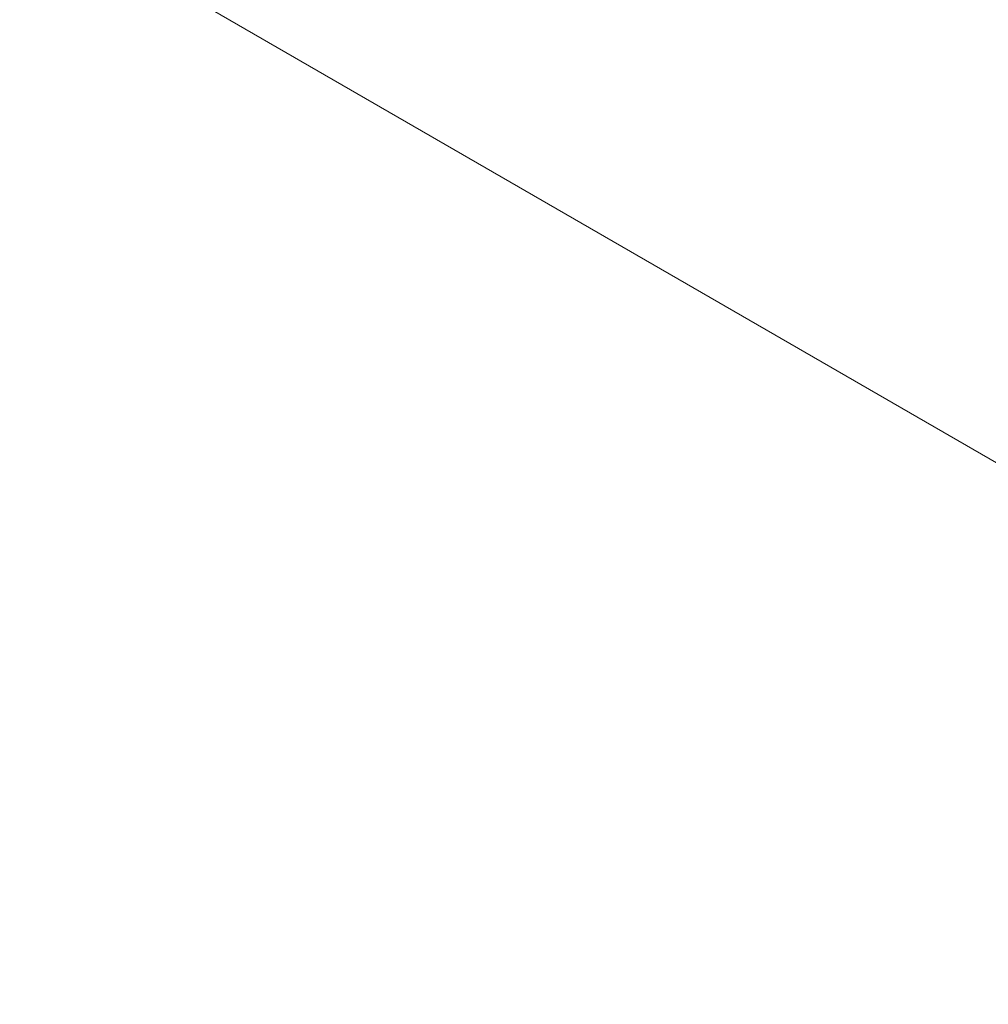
# Model space of a CAD drawing. Header units: millimetres. Extents: x -29.8 to 29.8, y -30 to 30.
# Tile 161 of 256: x -7.7 to -3.8, y -11.6 to -7.6. Entities that reach past the tile are written whole.
import ezdxf

# ---------------------------------------------------------------- set-up
doc = ezdxf.new("R2010")
doc.units = ezdxf.units.MM
doc.layers.add('M-520-M_DRAINAGE_FW', color=2, linetype='Continuous', lineweight=30)

# ---------------------------------------------------------------- blocks, each defined once
blk = doc.blocks.new('AmericanStandard_ShowerMixer_Concealed_Winston__FFAST705-7T9500BT0_ - Winston Concealed Shower Mono _Cross Handle_-3433-3D View 1')
at = {"layer": 'M-520-M_DRAINAGE_FW', "lineweight": 9}
mesh = blk.add_polyface(dxfattribs=at)
corners = [(0, -7, 58.4), (-6.0622, -3.5, 58.4), (-6.0622, 3.5, 58.4), (0, 7, 58.4), (0, 11.5789, 58.4), (-10.0276, 5.7895, 58.4), (-10.0276, -5.7895, 58.4), (0, -11.5789, 58.4)]
mesh.append_faces([[corners[k] for k in face] for face in [(5, 6, 1, 2)]], dxfattribs={"vtx1": -1, "vtx3": -1})
mesh.append_faces([[corners[k] for k in face] for face in [(3, 4, 5, 2)]], dxfattribs={"vtx2": -1})
mesh.append_faces([[corners[k] for k in face] for face in [(6, 7, 0, 1)]], dxfattribs={"vtx3": -1})
mesh = blk.add_polyface(dxfattribs=at)
corners = [(-0.0063, -8.4853, 80), (-14.8524, -23.3314, 80), (-14.8524, -23.3314, 77), (-0.0063, -8.4853, 77)]
mesh.append_faces([[corners[k] for k in face] for face in [(3, 0, 1, 2)]])

msp = doc.modelspace()

# ---------------------------------------------------------------- block references
at = {"layer": 'M-520-M_DRAINAGE_FW', "lineweight": 9}
msp.add_blockref('AmericanStandard_ShowerMixer_Concealed_Winston__FFAST705-7T9500BT0_ - Winston Concealed Shower Mono _Cross Handle_-3433-3D View 1', (0, 0), dxfattribs=at)

doc.saveas('drawing.dxf')
